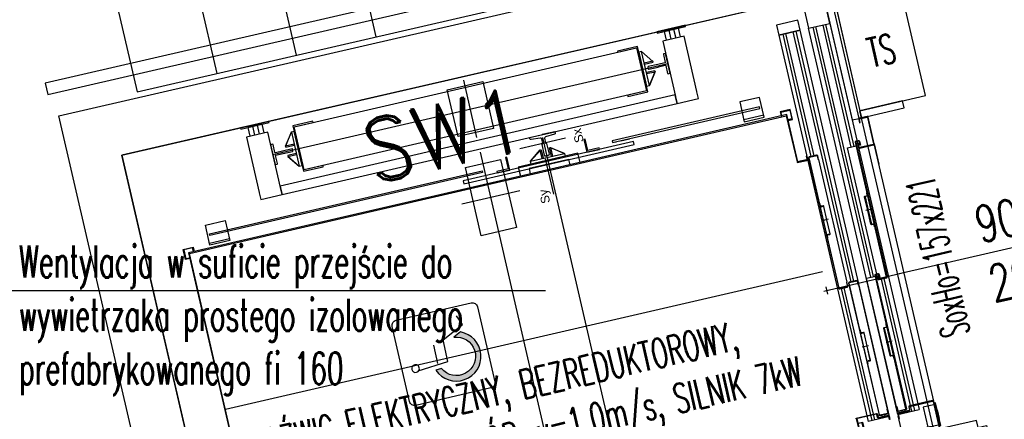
# Model space of a CAD drawing. Header units: millimetres. Extents: x 69081 to 158617, y -37521 to -9534.
# Tile 92 of 256: x 111371 to 111709, y -20404 to -20267. Entities that reach past the tile are written whole.
import ezdxf
from ezdxf.enums import TextEntityAlignment as Align

# ---------------------------------------------------------------- set-up
doc = ezdxf.new("R2010")
doc.units = ezdxf.units.MM
for name, color, linetype in [('A-SCH', 1, 'Continuous'), ('A-SCI', 7, 'Continuous'), ('B-widok', 9, 'Continuous'), ('BA_TXG', 3, 'Continuous'), ('BA_WIC', 1, 'Continuous'), ('JS_DŹWIG', 8, 'Continuous'), ('JS_OLKA KONSTR', 231, 'Continuous'), ('R-----OP', 1, 'Continuous')]:
    doc.layers.add(name, color=color, linetype=linetype)
doc.styles.add('BIKTBG', font='romand.shx', dxfattribs={"width": 0.9})
doc.styles.add('ROMANS', font='romans.shx', dxfattribs={"height": 1})
doc.styles.get("Standard").update_dxf_attribs({"font": 'arial.ttf'})

# ---------------------------------------------------------------- blocks, each defined once
blk = doc.blocks.new('LD_20081007085108_00000003')
for p, q in [((35, 40), (-35, 40)), ((-35, 40), (-35, 3)), ((35, 3), (35, 40)), ((40, 0), (-40, 0)), ((-40, 0), (-40, -5)), ((40, -5), (40, 0)), ((-40, -5), (40, -5)), ((15.5, -5), (-15.5, -5)), ((-15.5, -5), (-15.5, -5.25)), ((-15.5, -5.25), (15.5, -5.25)), ((15.5, -5.25), (15.5, -5))]:
    blk.add_line(p, q)
blk = doc.blocks.new('dzwig')
at = {"layer": 'JS_DŹWIG'}
h = blk.add_hatch(color=256, dxfattribs=at)
h.dxf.hatch_style = 1
edge = h.paths.add_edge_path()
edge.add_arc((31131.41491190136, -25105.22496340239), 8.483013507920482, 201.4432790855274, 67.19125009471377)
edge.add_line((31134.70340607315, -25097.40528794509), (31132.02374975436, -25098.64127885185))
edge.add_arc((31131.41491190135, -25105.22496340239), 6.611776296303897, 206.3619893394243, 84.71649884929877, ccw=False)
edge.add_line((31125.49071710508, -25108.16086220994), (31123.51909313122, -25108.32618318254))
for p, q in [((31035.21227706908, -25177.23528051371), (31035.21227706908, -25012.23528051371)), ((31035.21227706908, -25012.23528051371), (31285.21227706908, -25012.23528051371)), ((31076.96227706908, -25012.23528051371), (31076.96227706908, -25012.63528051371)), ((31086.96227706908, -25012.23528051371), (31076.96227706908, -25012.23528051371)), ((31076.96227706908, -25012.63528051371), (31086.96227706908, -25012.63528051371)), ((31081.16227706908, -25012.63528051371), (31079.46227706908, -25012.63528051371)), ((31079.46227706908, -25012.63528051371), (31079.46227706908, -25015.73528051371)), ((31082.76227706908, -25012.63528051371), (31081.16227706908, -25012.63528051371)), ((31081.16227706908, -25015.73528051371), (31081.16227706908, -25012.63528051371)), ((31084.46227706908, -25012.63528051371), (31082.76227706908, -25012.63528051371)), ((31082.76227706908, -25012.63528051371), (31082.76227706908, -25015.73528051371)), ((31084.46227706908, -25015.73528051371), (31084.46227706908, -25012.63528051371)), ((31086.96227706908, -25012.63528051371), (31086.96227706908, -25012.23528051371)), ((31155.21227706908, -25033.68528051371), (31155.21227706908, -25013.48528051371)), ((31223.46227706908, -25012.23528051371), (31223.46227706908, -25012.63528051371)), ((31233.46227706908, -25012.23528051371), (31223.46227706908, -25012.23528051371)), ((31223.46227706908, -25012.63528051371), (31233.46227706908, -25012.63528051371)), ((31227.66227706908, -25012.63528051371), (31225.96227706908, -25012.63528051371)), ((31225.96227706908, -25012.63528051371), (31225.96227706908, -25015.73528051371)), ((31229.26227706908, -25012.63528051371), (31227.66227706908, -25012.63528051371)), ((31227.66227706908, -25015.73528051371), (31227.66227706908, -25012.63528051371)), ((31230.96227706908, -25012.63528051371), (31229.26227706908, -25012.63528051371)), ((31229.26227706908, -25012.63528051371), (31229.26227706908, -25015.73528051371)), ((31230.96227706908, -25015.73528051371), (31230.96227706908, -25012.63528051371)), ((31233.46227706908, -25012.63528051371), (31233.46227706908, -25012.23528051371)), ((31285.21227706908, -25012.23528051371), (31285.21227706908, -25054.23528051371)), ((31085.71227706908, -25015.73528051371), (31078.21227706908, -25015.73528051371)), ((31078.21227706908, -25015.73528051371), (31078.21227706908, -25035.28528051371)), ((31085.71227706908, -25035.28528051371), (31085.71227706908, -25015.73528051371)), ((31094.61227706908, -25015.58528051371), (31094.61227706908, -25031.58528051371)), ((31101.61227706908, -25015.58528051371), (31094.61227706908, -25015.58528051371)), ((31095.01227706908, -25031.18528051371), (31095.01227706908, -25015.98528051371)), ((31095.01227706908, -25015.98528051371), (31101.61227706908, -25015.98528051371)), ((31101.61227706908, -25015.98528051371), (31101.61227706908, -25015.58528051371)), ((31215.81227706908, -25015.58528051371), (31208.81227706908, -25015.58528051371)), ((31208.81227706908, -25015.58528051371), (31208.81227706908, -25015.98528051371)), ((31208.81227706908, -25015.98528051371), (31215.41227706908, -25015.98528051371)), ((31215.41227706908, -25015.98528051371), (31215.41227706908, -25031.18528051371)), ((31215.81227706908, -25031.58528051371), (31215.81227706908, -25015.58528051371)), ((31232.21227706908, -25015.73528051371), (31224.71227706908, -25015.73528051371)), ((31224.71227706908, -25015.73528051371), (31224.71227706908, -25035.28528051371)), ((31232.21227706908, -25035.28528051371), (31232.21227706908, -25015.73528051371)), ((31093.60170018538, -25017.57858285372), (31090.60251061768, -25021.7774472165)), ((31090.62285395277, -25021.7919781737), (31093.62204352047, -25017.59311381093)), ((31093.62204352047, -25017.59311381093), (31093.60170018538, -25017.57858285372)), ((31094.61227706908, -25017.58528051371), (31093.61227706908, -25017.58528051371)), ((31093.61227706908, -25017.58528051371), (31093.61227706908, -25029.58528051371)), ((31094.61227706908, -25029.58528051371), (31094.61227706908, -25017.58528051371)), ((31216.81227706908, -25017.58528051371), (31215.81227706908, -25017.58528051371)), ((31215.81227706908, -25017.58528051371), (31215.81227706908, -25029.58528051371)), ((31216.82285395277, -25017.57858285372), (31216.80251061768, -25017.59311381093)), ((31216.80251061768, -25017.59311381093), (31219.80170018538, -25021.7919781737)), ((31216.81227706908, -25029.58528051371), (31216.81227706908, -25017.58528051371)), ((31219.82204352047, -25021.7774472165), (31216.82285395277, -25017.57858285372)), ((31085.71227706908, -25023.63528051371), (31224.71227706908, -25023.63528051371)), ((31090.60251061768, -25021.7774472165), (31090.62285395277, -25021.7919781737)), ((31090.61227706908, -25021.76028051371), (31090.61227706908, -25022.11028051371)), ((31093.61227706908, -25021.76028051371), (31090.61227706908, -25021.76028051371)), ((31090.61227706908, -25022.11028051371), (31093.61227706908, -25022.11028051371)), ((31093.61227706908, -25022.11028051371), (31093.61227706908, -25021.76028051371)), ((31219.81227706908, -25021.76028051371), (31216.81227706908, -25021.76028051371)), ((31216.81227706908, -25021.76028051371), (31216.81227706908, -25022.11028051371)), ((31216.81227706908, -25022.11028051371), (31219.81227706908, -25022.11028051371)), ((31219.80170018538, -25021.7919781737), (31219.82204352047, -25021.7774472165)), ((31219.81227706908, -25022.11028051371), (31219.81227706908, -25021.76028051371)), ((31263.91226620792, -25022.73528051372), (31263.91226620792, -25158.73528051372)), ((31271.41226620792, -25022.73528051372), (31263.91226620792, -25022.73528051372)), ((31271.41226620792, -25158.73528051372), (31271.41226620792, -25022.73528051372)), ((31274.41226620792, -25158.73528051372), (31274.41226620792, -25022.73528051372)), ((31274.41226620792, -25022.73528051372), (31281.91226620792, -25022.73528051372)), ((31281.91226620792, -25022.73528051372), (31281.91226620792, -25158.73528051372)), ((31090.62285395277, -25025.37858285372), (31090.60251061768, -25025.39311381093)), ((31090.60251061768, -25025.39311381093), (31093.60170018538, -25029.5919781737)), ((31090.61227706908, -25025.06028051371), (31090.61227706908, -25025.41028051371)), ((31093.61227706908, -25025.06028051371), (31090.61227706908, -25025.06028051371)), ((31090.61227706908, -25025.41028051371), (31093.61227706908, -25025.41028051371)), ((31093.62204352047, -25029.5774472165), (31090.62285395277, -25025.37858285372)), ((31093.61227706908, -25025.41028051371), (31093.61227706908, -25025.06028051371)), ((31219.80170018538, -25025.37858285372), (31216.80251061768, -25029.5774472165)), ((31219.81227706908, -25025.06028051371), (31216.81227706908, -25025.06028051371)), ((31216.81227706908, -25025.06028051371), (31216.81227706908, -25025.41028051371)), ((31216.81227706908, -25025.41028051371), (31219.81227706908, -25025.41028051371)), ((31216.82285395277, -25029.5919781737), (31219.82204352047, -25025.39311381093)), ((31219.82204352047, -25025.39311381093), (31219.80170018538, -25025.37858285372)), ((31219.81227706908, -25025.41028051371), (31219.81227706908, -25025.06028051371)), ((31093.60170018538, -25029.5919781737), (31093.62204352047, -25029.5774472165)), ((31093.61227706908, -25029.58528051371), (31094.61227706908, -25029.58528051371)), ((31215.81227706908, -25029.58528051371), (31216.81227706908, -25029.58528051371)), ((31216.80251061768, -25029.5774472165), (31216.82285395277, -25029.5919781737)), ((31094.61227706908, -25031.58528051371), (31101.61227706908, -25031.58528051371)), ((31101.61227706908, -25031.18528051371), (31095.01227706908, -25031.18528051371)), ((31101.61227706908, -25031.58528051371), (31101.61227706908, -25031.18528051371)), ((31215.41227706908, -25031.18528051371), (31208.81227706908, -25031.18528051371)), ((31208.81227706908, -25031.18528051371), (31208.81227706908, -25031.58528051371)), ((31208.81227706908, -25031.58528051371), (31215.81227706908, -25031.58528051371)), ((31078.21227706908, -25035.38528051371), (31078.21227706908, -25037.73528051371)), ((31078.21227706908, -25037.73528051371), (31085.71227706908, -25037.73528051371)), ((31224.71227706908, -25034.73528051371), (31085.71227706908, -25034.73528051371)), ((31085.71227706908, -25034.73528051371), (31085.71227706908, -25035.28528051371)), ((31085.71227706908, -25035.38528051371), (31085.71227706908, -25037.73528051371)), ((31085.71227706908, -25037.73528051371), (31085.71227706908, -25035.38528051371)), ((31085.71227706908, -25037.73528051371), (31224.71227706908, -25037.73528051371)), ((31181.71227706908, -25037.73528051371), (31177.21227706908, -25037.73528051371)), ((31224.71227706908, -25035.28528051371), (31224.71227706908, -25034.73528051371)), ((31224.71227706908, -25037.73528051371), (31224.71227706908, -25035.38528051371)), ((31224.71227706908, -25035.38528051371), (31224.71227706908, -25037.73528051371)), ((31224.71227706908, -25037.73528051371), (31232.21227706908, -25037.73528051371)), ((31232.21227706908, -25037.73528051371), (31232.21227706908, -25035.38528051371)), ((31155.21227706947, -25174.33494437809), (31155.21227706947, -25038.83494437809)), ((31168.71932665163, -25040.63455011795), (31173.71932665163, -25040.63455011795)), ((31173.71932665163, -25040.63455011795), (31179.71932665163, -25040.63455011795)), ((31177.21227706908, -25177.23528051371), (31177.21227706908, -25038.73528051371)), ((31179.71932665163, -25040.63455011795), (31184.71932665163, -25040.63455011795)), ((31057.71227706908, -25049.03528051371), (31057.71227706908, -25042.03528051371)), ((31057.71227706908, -25042.03528051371), (31064.71227706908, -25042.03528051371)), ((31064.71227706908, -25042.03528051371), (31064.71227706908, -25049.03528051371)), ((31149.01227706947, -25066.83494437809), (31149.01227706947, -25042.83494437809)), ((31149.01227706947, -25042.83494437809), (31161.41227706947, -25042.83494437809)), ((31161.41227706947, -25042.83494437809), (31161.41227706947, -25066.83494437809)), ((31163.71227706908, -25042.58528051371), (31163.21227706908, -25042.58528051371)), ((31163.21227706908, -25042.58528051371), (31163.21227706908, -25046.58528051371)), ((31163.71227706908, -25047.08528051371), (31163.71227706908, -25042.58528051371)), ((31171.20557940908, -25045.72470363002), (31175.40444377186, -25042.72551406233)), ((31175.41897472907, -25042.74585739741), (31171.2201103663, -25045.74504696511)), ((31175.38727706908, -25042.73528051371), (31175.73727706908, -25042.73528051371)), ((31175.38727706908, -25045.73528051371), (31175.38727706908, -25042.73528051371)), ((31175.40444377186, -25042.72551406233), (31175.41897472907, -25042.74585739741)), ((31175.73727706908, -25042.73528051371), (31175.73727706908, -25045.73528051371)), ((31178.68727706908, -25042.73528051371), (31179.03727706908, -25042.73528051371)), ((31178.68727706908, -25045.73528051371), (31178.68727706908, -25042.73528051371)), ((31179.00557940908, -25042.74585739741), (31179.02011036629, -25042.72551406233)), ((31183.20444377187, -25045.74504696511), (31179.00557940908, -25042.74585739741)), ((31179.02011036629, -25042.72551406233), (31183.21897472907, -25045.72470363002)), ((31179.03727706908, -25042.73528051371), (31179.03727706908, -25045.73528051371)), ((31191.21227706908, -25042.58528051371), (31190.71227706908, -25042.58528051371)), ((31190.71227706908, -25042.58528051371), (31190.71227706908, -25047.08528051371)), ((31191.21227706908, -25046.58528051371), (31191.21227706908, -25042.58528051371)), ((31245.71227706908, -25042.03528051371), (31245.71227706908, -25049.03528051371)), ((31252.71227706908, -25042.03528051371), (31245.71227706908, -25042.03528051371)), ((31252.71227706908, -25049.03528051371), (31252.71227706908, -25042.03528051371)), ((31058.46227706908, -25045.83528051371), (31058.46227706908, -25045.23528051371)), ((31058.46227706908, -25045.23528051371), (31154.36227706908, -25045.23528051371)), ((31154.36227706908, -25045.83528051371), (31058.46227706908, -25045.83528051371)), ((31147.21227706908, -25047.08528051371), (31147.21227706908, -25048.08528051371)), ((31207.21227706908, -25047.08528051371), (31147.21227706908, -25047.08528051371)), ((31154.36227706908, -25045.23528051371), (31154.36227706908, -25045.83528051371)), ((31163.21227706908, -25046.58528051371), (31159.21227706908, -25046.58528051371)), ((31159.21227706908, -25046.58528051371), (31159.21227706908, -25047.08528051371)), ((31159.21227706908, -25047.08528051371), (31163.71227706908, -25047.08528051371)), ((31187.71227706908, -25046.73528051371), (31166.71227706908, -25046.73528051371)), ((31166.71227706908, -25046.73528051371), (31166.71227706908, -25049.93528051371)), ((31171.2201103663, -25045.74504696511), (31171.20557940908, -25045.72470363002)), ((31171.21227706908, -25046.73528051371), (31171.21227706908, -25045.73528051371)), ((31171.21227706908, -25045.73528051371), (31183.21227706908, -25045.73528051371)), ((31183.21227706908, -25046.73528051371), (31171.21227706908, -25046.73528051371)), ((31176.38732502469, -25046.02745444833), (31176.38732502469, -25051.02745444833)), ((31179.03727706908, -25045.73528051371), (31178.68727706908, -25045.73528051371)), ((31183.21897472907, -25045.72470363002), (31183.20444377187, -25045.74504696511)), ((31183.21227706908, -25045.73528051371), (31183.21227706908, -25046.73528051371)), ((31187.71227706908, -25049.93528051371), (31187.71227706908, -25046.73528051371)), ((31190.71227706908, -25047.08528051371), (31195.21227706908, -25047.08528051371)), ((31195.21227706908, -25046.58528051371), (31191.21227706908, -25046.58528051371)), ((31195.21227706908, -25047.08528051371), (31195.21227706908, -25046.58528051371)), ((31251.96227706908, -25045.23528051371), (31200.06227706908, -25045.23528051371)), ((31200.06227706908, -25045.23528051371), (31200.06227706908, -25045.83528051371)), ((31200.06227706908, -25045.83528051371), (31201.36227706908, -25045.83528051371)), ((31200.06227706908, -25045.83528051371), (31251.96227706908, -25045.83528051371)), ((31203.06227706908, -25045.83528051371), (31206.06227706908, -25045.83528051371)), ((31207.21227706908, -25048.08528051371), (31207.21227706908, -25047.08528051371)), ((31251.96227706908, -25045.83528051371), (31251.96227706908, -25045.23528051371)), ((31155.21227706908, -25049.93528051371), (31049.91227706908, -25049.93528051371)), ((31049.91227706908, -25049.93528051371), (31049.91227706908, -25160.53528051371)), ((31050.21227706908, -25160.23528051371), (31050.21227706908, -25050.23528051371)), ((31050.21227706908, -25050.23528051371), (31155.21227706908, -25050.23528051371)), ((31057.71227706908, -25048.33528051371), (31064.71227706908, -25048.33528051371)), ((31064.71227706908, -25049.03528051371), (31057.71227706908, -25049.03528051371)), ((31147.21227706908, -25048.08528051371), (31207.21227706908, -25048.08528051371)), ((31260.51227706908, -25049.93528051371), (31155.21227706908, -25049.93528051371)), ((31155.21227706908, -25050.23528051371), (31260.21227706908, -25050.23528051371)), ((31184.21227706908, -25048.08528051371), (31170.21227706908, -25048.08528051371)), ((31170.21227706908, -25048.08528051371), (31170.21227706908, -25049.93528051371)), ((31176.38732502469, -25051.02745444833), (31176.38732502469, -25058.52745444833)), ((31184.21227706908, -25049.93528051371), (31184.21227706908, -25048.08528051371)), ((31252.71227706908, -25048.33528051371), (31245.71227706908, -25048.33528051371)), ((31245.71227706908, -25049.03528051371), (31252.71227706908, -25049.03528051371)), ((31260.21227706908, -25050.23528051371), (31260.21227706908, -25066.53528051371)), ((31260.51227706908, -25066.53528051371), (31260.51227706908, -25049.93528051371)), ((31285.21227706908, -25169.23528051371), (31285.21227706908, -25054.23528051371)), ((31285.21227706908, -25054.23528051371), (31300.21227706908, -25054.23528051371)), ((31300.21227706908, -25054.23528051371), (31285.21227706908, -25054.23528051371)), ((31285.21227706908, -25054.23528051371), (31285.21227706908, -25056.73528051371)), ((31300.21227706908, -25056.73528051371), (31300.21227706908, -25054.23528051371)), ((31165.41227706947, -25054.83494437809), (31145.01227706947, -25054.83494437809)), ((31285.21227706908, -25056.73528051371), (31300.21227706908, -25056.73528051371)), ((31161.41227706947, -25066.83494437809), (31149.01227706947, -25066.83494437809)), ((31260.21227706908, -25066.53528051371), (31260.51227706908, -25066.53528051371)), ((31267.61226620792, -25067.33575663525), (31267.61226620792, -25110.59506703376)), ((31287.41226620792, -25157.03528051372), (31287.41226620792, -25066.43528051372)), ((31287.41226620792, -25066.43528051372), (31287.41226620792, -25073.57662887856)), ((31266.24921195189, -25088.11668605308), (31264.02491722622, -25088.11668605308)), ((31281.78935616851, -25088.11668605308), (31279.46506144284, -25088.11668605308)), ((31260.21227706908, -25105.23528051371), (31050.21227706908, -25105.23528051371)), ((31259.22866237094, -25111.73528051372), (31286.41226620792, -25111.73528051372)), ((31260.21227706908, -25110.54194957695), (31260.21227706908, -25113.06083586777)), ((31271.31226620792, -25112.35075663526), (31271.31226620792, -25156.09539144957)), ((31269.94921195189, -25133.50101046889), (31267.62491722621, -25133.50101046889)), ((31278.13970716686, -25133.73528051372), (31276.11345338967, -25133.73528051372)), ((31149.01227706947, -25170.33494437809), (31149.01227706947, -25146.33494437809)), ((31149.01227706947, -25146.33494437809), (31161.41227706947, -25146.33494437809)), ((31161.41227706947, -25146.33494437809), (31161.41227706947, -25170.33494437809)), ((31176.38732502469, -25159.02216448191), (31176.38732502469, -25151.52216448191)), ((31165.41227706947, -25158.33494437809), (31145.01227706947, -25158.33494437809)), ((31176.38732502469, -25164.02216448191), (31176.38732502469, -25159.02216448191)), ((31260.21227706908, -25156.93528051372), (31260.21227706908, -25160.23528051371)), ((31260.51227706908, -25156.93528051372), (31260.21227706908, -25156.93528051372)), ((31260.51227706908, -25160.53528051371), (31260.51227706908, -25156.93528051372)), ((31271.41226620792, -25158.73528051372), (31263.91226620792, -25158.73528051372)), ((31274.41226620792, -25158.73528051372), (31281.91226620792, -25158.73528051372)), ((31049.91227706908, -25160.53528051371), (31155.21227706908, -25160.53528051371)), ((31155.21227706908, -25160.23528051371), (31050.21227706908, -25160.23528051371)), ((31064.71227706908, -25161.43528051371), (31057.71227706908, -25161.43528051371)), ((31057.71227706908, -25161.43528051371), (31057.71227706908, -25168.43528051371)), ((31057.71227706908, -25162.13528051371), (31064.71227706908, -25162.13528051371)), ((31064.71227706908, -25168.43528051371), (31064.71227706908, -25161.43528051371)), ((31147.21227706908, -25163.38528051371), (31147.21227706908, -25162.38528051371)), ((31147.21227706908, -25162.38528051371), (31207.21227706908, -25162.38528051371)), ((31260.21227706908, -25160.23528051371), (31155.21227706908, -25160.23528051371)), ((31155.21227706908, -25160.53528051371), (31260.51227706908, -25160.53528051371)), ((31166.71227706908, -25163.73528051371), (31166.71227706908, -25160.53528051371)), ((31170.21227706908, -25160.53528051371), (31170.21227706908, -25162.38528051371)), ((31170.21227706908, -25162.38528051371), (31184.21227706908, -25162.38528051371)), ((31184.21227706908, -25162.38528051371), (31184.21227706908, -25160.53528051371)), ((31187.71227706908, -25160.53528051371), (31187.71227706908, -25163.73528051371)), ((31207.21227706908, -25162.38528051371), (31207.21227706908, -25163.38528051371)), ((31220.06227706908, -25160.23528051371), (31219.96227706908, -25160.23528051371)), ((31219.96227706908, -25160.23528051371), (31219.96227706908, -25165.23528051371)), ((31220.06227706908, -25165.13528051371), (31220.06227706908, -25160.23528051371)), ((31237.71227706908, -25159.93528051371), (31226.71227706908, -25159.93528051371)), ((31226.71227706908, -25159.93528051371), (31226.71227706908, -25160.23528051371)), ((31226.71227706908, -25160.23528051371), (31237.71227706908, -25160.23528051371)), ((31227.96227706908, -25160.53528051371), (31227.96227706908, -25161.73528051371)), ((31227.96227706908, -25161.73528051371), (31236.46227706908, -25161.73528051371)), ((31233.31227706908, -25159.91028051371), (31231.11227706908, -25159.91028051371)), ((31231.11227706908, -25159.91028051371), (31231.11227706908, -25159.93528051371)), ((31231.11227706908, -25159.93528051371), (31233.31227706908, -25159.93528051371)), ((31233.31227706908, -25159.93528051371), (31233.31227706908, -25159.91028051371)), ((31236.46227706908, -25161.73528051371), (31236.46227706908, -25160.53528051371)), ((31237.71227706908, -25160.23528051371), (31237.71227706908, -25159.93528051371)), ((31244.46227706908, -25160.23528051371), (31244.36227706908, -25160.23528051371)), ((31244.36227706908, -25160.23528051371), (31244.36227706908, -25165.13528051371)), ((31244.46227706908, -25165.23528051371), (31244.46227706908, -25160.23528051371)), ((31245.71227706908, -25168.43528051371), (31245.71227706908, -25161.43528051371)), ((31245.71227706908, -25161.43528051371), (31252.71227706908, -25161.43528051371)), ((31252.71227706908, -25162.13528051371), (31245.71227706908, -25162.13528051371)), ((31252.71227706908, -25161.43528051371), (31252.71227706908, -25168.43528051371)), ((31058.46227706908, -25164.63528051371), (31058.46227706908, -25165.23528051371)), ((31154.36227706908, -25164.63528051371), (31058.46227706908, -25164.63528051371)), ((31058.46227706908, -25165.23528051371), (31154.36227706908, -25165.23528051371)), ((31207.21227706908, -25163.38528051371), (31147.21227706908, -25163.38528051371)), ((31154.36227706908, -25165.23528051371), (31154.36227706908, -25164.63528051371)), ((31159.21227706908, -25163.38528051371), (31159.21227706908, -25163.88528051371)), ((31163.71227706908, -25163.38528051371), (31159.21227706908, -25163.38528051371)), ((31159.21227706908, -25163.88528051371), (31163.21227706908, -25163.88528051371)), ((31163.21227706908, -25163.88528051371), (31163.21227706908, -25167.88528051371)), ((31163.71227706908, -25167.88528051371), (31163.71227706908, -25163.38528051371)), ((31187.71227706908, -25163.73528051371), (31166.71227706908, -25163.73528051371)), ((31171.2201103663, -25164.72551406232), (31171.20557940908, -25164.7458573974)), ((31171.20557940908, -25164.7458573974), (31175.40444377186, -25167.7450469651)), ((31183.21227706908, -25163.73528051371), (31171.21227706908, -25163.73528051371)), ((31171.21227706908, -25163.73528051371), (31171.21227706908, -25164.73528051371)), ((31171.21227706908, -25164.73528051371), (31183.21227706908, -25164.73528051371)), ((31175.41897472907, -25167.72470363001), (31171.2201103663, -25164.72551406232)), ((31175.38727706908, -25164.73528051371), (31175.38727706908, -25167.73528051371)), ((31175.73727706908, -25167.73528051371), (31175.73727706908, -25164.73528051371)), ((31179.03727706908, -25164.73528051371), (31178.68727706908, -25164.73528051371)), ((31178.68727706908, -25164.73528051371), (31178.68727706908, -25167.73528051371)), ((31183.20444377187, -25164.72551406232), (31179.00557940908, -25167.72470363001)), ((31179.02011036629, -25167.7450469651), (31183.21897472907, -25164.7458573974)), ((31179.03727706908, -25167.73528051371), (31179.03727706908, -25164.73528051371)), ((31183.21897472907, -25164.7458573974), (31183.20444377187, -25164.72551406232)), ((31183.21227706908, -25164.73528051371), (31183.21227706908, -25163.73528051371)), ((31195.21227706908, -25163.38528051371), (31190.71227706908, -25163.38528051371)), ((31190.71227706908, -25163.38528051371), (31190.71227706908, -25167.88528051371)), ((31191.21227706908, -25163.88528051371), (31195.21227706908, -25163.88528051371)), ((31191.21227706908, -25167.88528051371), (31191.21227706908, -25163.88528051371)), ((31195.21227706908, -25163.88528051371), (31195.21227706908, -25163.38528051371)), ((31200.06227706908, -25165.23528051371), (31200.06227706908, -25164.63528051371)), ((31200.06227706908, -25164.63528051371), (31251.96227706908, -25164.63528051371)), ((31251.96227706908, -25165.23528051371), (31200.06227706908, -25165.23528051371)), ((31219.96227706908, -25165.23528051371), (31244.46227706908, -25165.23528051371)), ((31244.36227706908, -25165.13528051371), (31220.06227706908, -25165.13528051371)), ((31251.96227706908, -25164.63528051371), (31251.96227706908, -25165.23528051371)), ((31057.71227706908, -25168.43528051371), (31064.71227706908, -25168.43528051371)), ((31163.21227706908, -25167.88528051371), (31163.71227706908, -25167.88528051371)), ((31175.38727706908, -25167.73528051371), (31175.73727706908, -25167.73528051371)), ((31175.40444377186, -25167.7450469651), (31175.41897472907, -25167.72470363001)), ((31178.68727706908, -25167.73528051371), (31179.03727706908, -25167.73528051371)), ((31179.00557940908, -25167.72470363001), (31179.02011036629, -25167.7450469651)), ((31190.71227706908, -25167.88528051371), (31191.21227706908, -25167.88528051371)), ((31252.71227706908, -25168.43528051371), (31245.71227706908, -25168.43528051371)), ((31300.21227706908, -25166.73528051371), (31285.21227706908, -25166.73528051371)), ((31285.21227706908, -25166.73528051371), (31285.21227706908, -25169.23528051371)), ((31300.21227706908, -25169.23528051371), (31285.21227706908, -25169.23528051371)), ((31285.21227706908, -25169.23528051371), (31285.21227706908, -25177.23528051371)), ((31285.21227706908, -25169.23528051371), (31300.21227706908, -25169.23528051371)), ((31300.21227706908, -25169.23528051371), (31300.21227706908, -25166.73528051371)), ((31161.41227706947, -25170.33494437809), (31149.01227706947, -25170.33494437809)), ((31168.71932665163, -25169.54636544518), (31173.71932665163, -25169.54636544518)), ((31173.71932665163, -25169.54636544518), (31179.71932665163, -25169.54636544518)), ((31181.71227706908, -25172.73528051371), (31177.21227706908, -25172.73528051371)), ((31179.71932665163, -25169.54636544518), (31184.71932665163, -25169.54636544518)), ((31185.21227706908, -25172.83528051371), (31169.21227706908, -25172.83528051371)), ((31169.21227706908, -25172.83528051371), (31169.21227706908, -25173.23528051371)), ((31169.21227706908, -25173.23528051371), (31185.21227706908, -25173.23528051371)), ((31185.21227706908, -25173.23528051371), (31169.21227706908, -25173.23528051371)), ((31169.21227706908, -25173.23528051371), (31169.21227706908, -25177.23528051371)), ((31185.21227706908, -25173.23528051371), (31185.21227706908, -25172.83528051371)), ((31185.21227706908, -25177.23528051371), (31185.21227706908, -25173.23528051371)), ((31285.21227706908, -25177.23528051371), (31035.21227706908, -25177.23528051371)), ((31169.21227706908, -25177.23528051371), (31185.21227706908, -25177.23528051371))]:
    blk.add_line(p, q, dxfattribs=at)
for points in [[(31095.01227706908, -25031.18528051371), (31095.01227706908, -25015.98528051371), (31215.41227706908, -25015.98528051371), (31215.41227706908, -25031.18528051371)], [(31161.46227706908, -25015.38528051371), (31161.46227706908, -25031.88528051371), (31148.96227706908, -25031.88528051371), (31148.96227706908, -25015.38528051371)], [(31281.91226620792, -25022.73528051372), (31281.91226620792, -25016.53668051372), (31274.41226620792, -25016.53668051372), (31274.41226620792, -25022.73528051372)], [(31284.31226620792, -25016.53529832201), (31281.91226620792, -25016.53529832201), (31281.91226620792, -25056.73528051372), (31284.31226620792, -25056.73528051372)], [(31271.41226620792, -25022.73528051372), (31271.41226620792, -25019.23528051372), (31263.91226620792, -25019.23528051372), (31263.91226620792, -25022.73528051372)], [(31051.91227706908, -25049.93528051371), (31051.71227706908, -25049.93528051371), (31051.71227706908, -25048.63528051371), (31048.61227706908, -25048.63528051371), (31048.61227706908, -25051.73528051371), (31049.91227706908, -25051.73528051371), (31049.91227706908, -25051.93528051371), (31048.41227706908, -25051.93528051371), (31048.41227706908, -25048.43528051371), (31051.91227706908, -25048.43528051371)], [(31258.51162801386, -25049.93528051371), (31258.71162801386, -25049.93528051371), (31258.71162801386, -25048.63528051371), (31261.81162801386, -25048.63528051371), (31261.81162801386, -25051.73528051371), (31260.51162801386, -25051.73528051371), (31260.51162801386, -25051.93528051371), (31262.01162801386, -25051.93528051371), (31262.01162801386, -25048.43528051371), (31258.51162801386, -25048.43528051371)], [(31051.91227706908, -25160.53528051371), (31051.71227706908, -25160.53528051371), (31051.71227706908, -25161.83528051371), (31048.61227706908, -25161.83528051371), (31048.61227706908, -25158.73528051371), (31049.91227706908, -25158.73528051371), (31049.91227706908, -25158.53528051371), (31048.41227706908, -25158.53528051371), (31048.41227706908, -25162.03528051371), (31051.91227706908, -25162.03528051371)], [(31258.51162801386, -25160.53528051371), (31258.71162801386, -25160.53528051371), (31258.71162801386, -25161.83528051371), (31261.81162801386, -25161.83528051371), (31261.81162801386, -25158.73528051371), (31260.51162801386, -25158.73528051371), (31260.51162801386, -25158.53528051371), (31262.01162801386, -25158.53528051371), (31262.01162801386, -25162.03528051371), (31258.51162801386, -25162.03528051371)], [(31169.21227706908, -25173.13528051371), (31185.21227706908, -25173.13528051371), (31185.21227706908, -25172.73528051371), (31169.21227706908, -25172.73528051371)]]:
    blk.add_lwpolyline(points, close=True, dxfattribs=at)
for points in [[(31085.71227706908, -25020.13528051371), (31085.71227706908, -25027.13528051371), (31086.41227706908, -25027.13528051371, 0.414213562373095), (31086.56227706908, -25026.98528051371), (31086.56227706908, -25024.18528051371, -0.414213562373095), (31086.71227706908, -25024.03528051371), (31089.16227706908, -25024.03528051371), (31089.21227706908, -25024.08528051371), (31092.56227706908, -25024.08528051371, 0.414213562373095), (31092.71227706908, -25023.93528051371), (31092.71227706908, -25023.33528051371, 0.414213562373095), (31092.56227706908, -25023.18528051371), (31089.21227706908, -25023.18528051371), (31089.16227706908, -25023.23528051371), (31086.72958919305, -25023.23528051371, -0.414213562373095), (31086.57958919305, -25023.08528051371), (31086.57958919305, -25020.33528051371, 0.414213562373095), (31086.42958919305, -25020.18528051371), (31085.71227706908, -25020.18528051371)], [(31224.71227706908, -25027.13528051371), (31224.71227706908, -25020.13528051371), (31224.01227706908, -25020.13528051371, 0.414213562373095), (31223.86227706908, -25020.28528051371), (31223.86227706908, -25023.08528051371, -0.414213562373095), (31223.71227706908, -25023.23528051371), (31221.26227706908, -25023.23528051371), (31221.21227706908, -25023.18528051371), (31217.86227706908, -25023.18528051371, 0.414213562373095), (31217.71227706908, -25023.33528051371), (31217.71227706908, -25023.93528051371, 0.414213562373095), (31217.86227706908, -25024.08528051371), (31221.21227706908, -25024.08528051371), (31221.26227706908, -25024.03528051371), (31223.6949649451, -25024.03528051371, -0.414213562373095), (31223.8449649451, -25024.18528051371), (31223.8449649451, -25026.93528051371, 0.414213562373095), (31223.9949649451, -25027.08528051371), (31224.71227706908, -25027.08528051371)]]:
    blk.add_lwpolyline(points, format="xyb", dxfattribs=at)
for points in [[(31265.31201709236, -25022.73528051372), (31265.31201709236, -25065.73575663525)], [(31266.31201709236, -25022.73528051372), (31266.31201709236, -25065.73575663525)], [(31269.01201709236, -25110.73508105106), (31269.01201709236, -25022.73528051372)], [(31270.01201709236, -25110.73508105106), (31270.01201709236, -25022.73528051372)], [(31275.96351532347, -25110.73508105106), (31275.96351532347, -25022.73528051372)], [(31276.96351532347, -25110.73508105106), (31276.96351532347, -25022.73528051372)], [(31279.36351532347, -25022.73528051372), (31279.36351532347, -25065.74922863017)], [(31280.36351532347, -25022.73528051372), (31280.36351532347, -25065.74922863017)], [(31278.21226620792, -25110.65275663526), (31278.21226620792, -25065.74922863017), (31281.26226620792, -25065.74922863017)], [(31117.55502391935, -25107.14973280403), (31128.16101019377, -25106.25320739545), (31128.3322681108, -25098.71275110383), (31135.95324858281, -25095.11389681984), (31134.58318469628, -25091.68641650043)], [(31124.73585038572, -25106.25320739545), (31124.72961808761, -25099.77587887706)], [(31274.51226620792, -25156.00275663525), (31274.51226620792, -25110.73508105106), (31277.71226620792, -25110.73508105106)], [(31265.31201709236, -25158.73528051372), (31265.31201709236, -25112.23528051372)], [(31266.31201709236, -25158.73528051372), (31266.31201709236, -25112.23528051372)], [(31279.36351532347, -25158.73528051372), (31279.36351532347, -25112.23528051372)], [(31280.36351532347, -25158.73528051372), (31280.36351532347, -25112.23528051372)], [(31269.01201709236, -25158.73528051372), (31269.01201709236, -25157.73560492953)], [(31270.01201709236, -25158.73528051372), (31270.01201709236, -25157.73560492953)], [(31284.06226620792, -25166.23528051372), (31284.06226620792, -25165.33528051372), (31274.36226620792, -25165.33528051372), (31274.36226620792, -25159.23528051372)], [(31275.96351532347, -25157.73528051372), (31275.96351532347, -25158.73528051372)], [(31276.96351532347, -25157.73528051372), (31276.96351532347, -25158.73528051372)], [(31169.21227706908, -25173.13528051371), (31169.21227706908, -25177.23528051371), (31185.21227706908, -25177.23528051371), (31185.21227706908, -25173.13528051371)]]:
    blk.add_lwpolyline(points, dxfattribs=at)
for points in [[(31176.41227706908, -25044.83528051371), (31176.41227706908, -25041.03528051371), (31176.71227706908, -25040.73528051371), (31176.71227706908, -25039.13528051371, 0.4142135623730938), (31176.31227706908, -25038.73528051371), (31173.09008906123, -25038.55627006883, -0.3980502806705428), (31172.71227706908, -25038.15688592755), (31172.71227706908, -25037.73528051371), (31181.71227706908, -25037.73528051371), (31181.71227706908, -25038.15688592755, -0.3980502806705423), (31181.33446507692, -25038.55627006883), (31178.11227706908, -25038.73528051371, 0.4142135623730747), (31177.71227706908, -25039.13528051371), (31177.71227706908, -25040.73528051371), (31178.01227706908, -25041.03528051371), (31178.01227706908, -25044.83528051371, -0.414213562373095), (31177.61227706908, -25045.23528051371), (31176.81227706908, -25045.23528051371, -0.414213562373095)], [(31287.01226620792, -25066.53528051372), (31282.31226620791, -25066.53528051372, -0.414213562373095), (31282.11226620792, -25066.33528051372), (31282.11226620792, -25064.93528051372), (31281.91226620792, -25064.93528051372), (31281.91226620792, -25066.43528051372, 0.4142135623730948), (31282.21226620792, -25066.73528051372), (31287.11226620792, -25066.73528051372, 0.414213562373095), (31287.41226620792, -25066.43528051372), (31287.41226620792, -25057.03528051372, 0.414213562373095), (31287.11226620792, -25056.73528051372), (31284.41226620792, -25056.73528051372, 0.414213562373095), (31284.11226620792, -25057.03528051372), (31284.11226620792, -25058.23528051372), (31284.31226620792, -25058.23528051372), (31284.31226620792, -25057.13528051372, -0.4142135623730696), (31284.51226620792, -25056.93528051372), (31287.01226620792, -25056.93528051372, -0.414213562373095), (31287.21226620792, -25057.13528051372), (31287.21226620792, -25066.33528051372, -0.414213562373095)], [(31278.36226620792, -25110.65275663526), (31278.36226620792, -25111.93528051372, 0.4142135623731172), (31278.51226620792, -25112.08528051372), (31281.11226620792, -25112.08528051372, 0.4142135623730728), (31281.26226620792, -25111.93528051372), (31281.26226620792, -25064.39809159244, -0.414213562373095), (31281.61226620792, -25064.04809159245), (31282.31671466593, -25064.04809159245, -0.414213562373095), (31282.66671466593, -25064.39809159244), (31282.66671466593, -25065.79809159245), (31282.51671466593, -25065.79809159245), (31282.51671466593, -25064.39809159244, 0.414213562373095), (31282.31671466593, -25064.19809159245), (31281.61226620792, -25064.19809159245, 0.414213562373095), (31281.41226620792, -25064.39809159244), (31281.41226620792, -25111.93528051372, -0.414213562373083), (31281.11226620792, -25112.23528051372), (31278.51226620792, -25112.23528051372, -0.4142135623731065), (31278.21226620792, -25111.93528051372), (31278.21226620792, -25110.65275663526)], [(31260.21227706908, -25066.73528051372), (31263.61226620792, -25066.73528051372, 0.414213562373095), (31263.91226620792, -25066.43528051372), (31263.91226620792, -25065.23528051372), (31263.71226620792, -25065.23528051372), (31263.71226620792, -25066.33528051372, -0.414213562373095), (31263.51226620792, -25066.53528051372), (31260.21227706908, -25066.53528051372)], [(31267.61226620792, -25067.33575663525), (31267.61226620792, -25066.03575663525, 0.414213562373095), (31267.31226620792, -25065.73575663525), (31264.71226620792, -25065.73575663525, 0.4142135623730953), (31264.41226620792, -25066.03575663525), (31264.41226620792, -25111.93528051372, 0.414213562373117), (31264.71226620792, -25112.23528051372), (31267.31226620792, -25112.23528051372, 0.414213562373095), (31267.61226620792, -25111.93528051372), (31267.61226620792, -25110.59506703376), (31267.46226620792, -25110.59506703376), (31267.46226620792, -25111.93528051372, -0.4142135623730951), (31267.31226620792, -25112.08528051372), (31264.71226620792, -25112.08528051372, -0.4142135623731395), (31264.56226620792, -25111.93528051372), (31264.56226620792, -25066.03575663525, -0.4142135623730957), (31264.71226620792, -25065.88575663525), (31267.31226620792, -25065.88575663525, -0.4142135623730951), (31267.46226620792, -25066.03575663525), (31267.46226620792, -25067.33575663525)], [(31264.71398811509, -25094.22721916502), (31264.71398811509, -25093.47130674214, -0.414213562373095), (31264.91398811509, -25093.27130674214), (31265.54008033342, -25093.27130674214, 0.414213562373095), (31265.74008033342, -25093.07130674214), (31265.74008033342, -25088.14760334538), (31265.74008033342, -25083.4238999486, 0.414213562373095), (31265.54008033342, -25083.2238999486), (31264.91398811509, -25083.2238999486, -0.414213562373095), (31264.71398811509, -25083.0238999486), (31264.71398811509, -25082.26798752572), (31264.56398811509, -25082.26798752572), (31264.56398811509, -25083.0238999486, 0.414213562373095), (31264.91398811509, -25083.3738999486), (31265.54008033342, -25083.3738999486, -0.4142135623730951), (31265.59008033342, -25083.4238999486), (31265.59008033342, -25088.14760334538), (31265.59008033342, -25093.07130674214, -0.4142135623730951), (31265.54008033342, -25093.12130674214), (31264.91398811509, -25093.12130674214, 0.414213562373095), (31264.56398811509, -25093.47130674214), (31264.56398811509, -25094.22721916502)], [(31281.11226620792, -25094.22721916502), (31281.11226620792, -25093.47130674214, 0.414213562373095), (31280.91226620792, -25093.27130674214), (31280.28617398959, -25093.27130674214, -0.414213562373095), (31280.08617398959, -25093.07130674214), (31280.08617398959, -25088.14760334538), (31280.08617398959, -25083.4238999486, -0.414213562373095), (31280.28617398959, -25083.2238999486), (31280.91226620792, -25083.2238999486, 0.414213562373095), (31281.11226620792, -25083.0238999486), (31281.11226620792, -25082.26798752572), (31281.26226620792, -25082.26798752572), (31281.26226620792, -25083.0238999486, -0.414213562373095), (31280.91226620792, -25083.3738999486), (31280.28617398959, -25083.3738999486, 0.4142135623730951), (31280.23617398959, -25083.4238999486), (31280.23617398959, -25088.14760334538), (31280.23617398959, -25093.07130674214, 0.4142135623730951), (31280.28617398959, -25093.12130674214), (31280.91226620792, -25093.12130674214, -0.414213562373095), (31281.26226620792, -25093.47130674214), (31281.26226620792, -25094.22721916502)], [(31112.3131124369, -25116.72693991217), (31112.3131124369, -25090.26589929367, -0.414213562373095), (31114.0778180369, -25088.50119369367), (31140.52843561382, -25088.48920296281, -0.414213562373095), (31142.29314121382, -25090.25390856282), (31142.29314121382, -25116.71494918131, -0.414213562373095), (31140.52843561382, -25118.47965478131), (31114.0778180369, -25118.49164551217, -0.414213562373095)], [(31123.51909313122, -25108.32618318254, 1.507231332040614), (31134.70340607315, -25097.40528794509), (31132.02374975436, -25098.64127885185, -1.703683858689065), (31125.49071710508, -25108.16086220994)], [(31116.8579829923, -25107.49237314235, 1), (31116.8579829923, -25104.84266768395, 1)], [(31271.31226620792, -25112.33508105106), (31271.31226620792, -25111.03508105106, 0.414213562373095), (31271.01226620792, -25110.73508105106), (31268.41226620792, -25110.73508105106, 0.4142135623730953), (31268.11226620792, -25111.03508105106), (31268.11226620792, -25157.43560492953, 0.414213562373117), (31268.41226620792, -25157.73560492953), (31271.01226620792, -25157.73560492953, 0.414213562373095), (31271.31226620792, -25157.43560492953), (31271.31226620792, -25156.09539144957), (31271.16226620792, -25156.09539144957), (31271.16226620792, -25157.43560492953, -0.4142135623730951), (31271.01226620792, -25157.58560492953), (31268.41226620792, -25157.58560492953, -0.4142135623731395), (31268.26226620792, -25157.43560492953), (31268.26226620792, -25111.03508105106, -0.4142135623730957), (31268.41226620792, -25110.88508105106), (31271.01226620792, -25110.88508105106, -0.4142135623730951), (31271.16226620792, -25111.03508105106), (31271.16226620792, -25112.33508105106)], [(31278.81671466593, -25111.83528051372), (31278.81671466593, -25110.43528051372, 0.414213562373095), (31278.61671466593, -25110.23528051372), (31277.91226620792, -25110.23528051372, 0.414213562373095), (31277.71226620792, -25110.43528051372), (31277.71226620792, -25157.43528051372, -0.4142135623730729), (31277.41226620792, -25157.73528051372), (31274.81226620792, -25157.73528051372, -0.414213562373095), (31274.51226620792, -25157.43528051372), (31274.51226620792, -25156.00275663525), (31274.66226620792, -25156.00275663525), (31274.66226620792, -25157.43528051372, 0.4142135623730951), (31274.81226620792, -25157.58528051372), (31277.41226620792, -25157.58528051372, 0.4142135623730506), (31277.56226620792, -25157.43528051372), (31277.56226620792, -25110.43528051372, -0.414213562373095), (31277.91226620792, -25110.08528051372), (31278.61671466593, -25110.08528051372, -0.414213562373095), (31278.96671466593, -25110.43528051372), (31278.96671466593, -25111.83528051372)], [(31268.41226620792, -25139.61154358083), (31268.41226620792, -25138.85563115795, -0.414213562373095), (31268.61226620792, -25138.65563115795), (31269.23835842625, -25138.65563115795, 0.414213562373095), (31269.43835842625, -25138.45563115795), (31269.43835842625, -25133.53192776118), (31269.43835842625, -25128.80822436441, 0.414213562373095), (31269.23835842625, -25128.60822436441), (31268.61226620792, -25128.60822436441, -0.414213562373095), (31268.41226620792, -25128.40822436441), (31268.41226620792, -25127.65231194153), (31268.26226620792, -25127.65231194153), (31268.26226620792, -25128.40822436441, 0.414213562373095), (31268.61226620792, -25128.75822436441), (31269.23835842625, -25128.75822436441, -0.4142135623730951), (31269.28835842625, -25128.80822436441), (31269.28835842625, -25133.53192776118), (31269.28835842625, -25138.45563115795, -0.4142135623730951), (31269.23835842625, -25138.50563115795), (31268.61226620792, -25138.50563115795, 0.414213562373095), (31268.26226620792, -25138.85563115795), (31268.26226620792, -25139.61154358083)], [(31277.41226620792, -25139.61154358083), (31277.41226620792, -25138.85563115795, 0.414213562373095), (31277.21226620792, -25138.65563115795), (31276.58617398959, -25138.65563115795, -0.414213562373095), (31276.38617398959, -25138.45563115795), (31276.38617398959, -25133.53192776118), (31276.38617398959, -25128.80822436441, -0.414213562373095), (31276.58617398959, -25128.60822436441), (31277.21226620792, -25128.60822436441, 0.414213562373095), (31277.41226620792, -25128.40822436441), (31277.41226620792, -25127.65231194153), (31277.56226620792, -25127.65231194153), (31277.56226620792, -25128.40822436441, -0.414213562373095), (31277.21226620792, -25128.75822436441), (31276.58617398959, -25128.75822436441, 0.4142135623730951), (31276.53617398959, -25128.80822436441), (31276.53617398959, -25133.53192776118), (31276.53617398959, -25138.45563115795, 0.4142135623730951), (31276.58617398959, -25138.50563115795), (31277.21226620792, -25138.50563115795, -0.414213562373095), (31277.56226620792, -25138.85563115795), (31277.56226620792, -25139.61154358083)], [(31260.21227706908, -25156.73528051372), (31267.31226620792, -25156.73528051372, -0.4142135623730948), (31267.61226620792, -25157.03528051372), (31267.61226620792, -25158.03528051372, 0.414213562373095), (31267.81226620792, -25158.23528051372), (31271.11226620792, -25158.23528051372, -0.414213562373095), (31271.41226620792, -25158.53528051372), (31271.41226620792, -25159.73528051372), (31271.21226620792, -25159.73528051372), (31271.21226620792, -25158.63528051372, 0.414213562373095), (31271.01226620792, -25158.43528051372), (31267.71226620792, -25158.43528051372, -0.414213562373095), (31267.41226620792, -25158.13528051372), (31267.41226620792, -25157.13528051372, 0.4142135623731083), (31267.21226620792, -25156.93528051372), (31260.21227706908, -25156.93528051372)], [(31278.41226620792, -25158.23528051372), (31274.71226620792, -25158.23528051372, 0.414213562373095), (31274.41226620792, -25158.53528051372), (31274.41226620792, -25160.23528051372), (31274.61226620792, -25160.23528051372), (31274.61226620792, -25158.63528051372, -0.414213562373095), (31274.81226620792, -25158.43528051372), (31278.51226620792, -25158.43528051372, 0.414213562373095), (31278.81226620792, -25158.13528051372), (31278.81226620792, -25157.13528051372, -0.4142135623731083), (31279.01226620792, -25156.93528051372), (31287.01226620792, -25156.93528051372, -0.4142135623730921), (31287.21226620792, -25157.13528051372), (31287.21226620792, -25166.33528051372, -0.4142135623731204), (31287.01226620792, -25166.53528051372), (31284.51226620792, -25166.53528051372, -0.414213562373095), (31284.31226620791, -25166.33528051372), (31284.31226620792, -25165.33528051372), (31284.11226620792, -25165.33528051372), (31284.11226620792, -25166.43528051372, 0.414213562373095), (31284.41226620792, -25166.73528051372), (31287.11226620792, -25166.73528051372, 0.414213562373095), (31287.41226620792, -25166.43528051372), (31287.41226620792, -25157.03528051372, 0.414213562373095), (31287.11226620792, -25156.73528051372), (31278.91226620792, -25156.73528051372, 0.4142135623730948), (31278.61226620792, -25157.03528051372), (31278.61226620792, -25158.03528051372, -0.414213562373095)], [(31176.41227706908, -25165.63528051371), (31176.41227706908, -25169.43528051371), (31176.71227706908, -25169.73528051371), (31176.71227706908, -25171.33528051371, -0.4142135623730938), (31176.31227706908, -25171.73528051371), (31173.09008906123, -25171.91429095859, 0.3980502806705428), (31172.71227706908, -25172.31367509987), (31172.71227706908, -25172.73528051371), (31181.71227706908, -25172.73528051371), (31181.71227706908, -25172.31367509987, 0.3980502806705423), (31181.33446507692, -25171.91429095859), (31178.11227706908, -25171.73528051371, -0.4142135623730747), (31177.71227706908, -25171.33528051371), (31177.71227706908, -25169.73528051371), (31178.01227706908, -25169.43528051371), (31178.01227706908, -25165.63528051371, 0.414213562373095), (31177.61227706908, -25165.23528051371), (31176.81227706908, -25165.23528051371, 0.414213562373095)]]:
    blk.add_lwpolyline(points, format="xyb", close=True, dxfattribs=at)
at = {"layer": 'JS_DŹWIG', "xscale": 0.1, "yscale": 0.1, "zscale": 0.1, "rotation": 90.00000000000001}
blk.add_blockref('LD_20081007085108_00000003', (31287.41226620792, -25161.73528051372), dxfattribs=at)
at = {"layer": 'JS_DŹWIG'}
for s, p in [('Sx', (31190.59832270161, -25043.28792368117)), ('Sy', (31174.68142240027, -25061.0334196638)), ('Sy', (31174.68142240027, -25154.06463037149)), ('Sx', (31190.59832270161, -25171.93528383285))]:
    blk.add_text(s, height=3, rotation=90, dxfattribs=at).set_placement(p)
blk = doc.blocks.new('A$C04435ce7')
at = {"layer": 'BA_TXG', "style": 'BIKTBG', "width": 0.9}
blk.add_text('SW1', height=22, rotation=13.00000090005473, dxfattribs=at).set_placement((835.3730909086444, 997.5462623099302), align=Align.CENTER)

msp = doc.modelspace()

# ---------------------------------------------------------------- linework, layer by layer
at = {"layer": 'A-SCH', "color": 1}
for p, q in [((111461.0823833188, -20132.69227904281), (111493.4753351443, -20273.00156837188)), ((111433.8000215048, -20138.99090856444), (111466.1929733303, -20279.30019789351)), ((111406.5176596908, -20145.28953808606), (111438.9106115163, -20285.59882741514)), ((111379.2352978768, -20151.58816760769), (111411.6282497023, -20291.89745693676))]:
    msp.add_line(p, q, dxfattribs=at)
at = {"layer": 'A-SCH'}
msp.add_lwpolyline([(111660.7662158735, -20224.11638426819), (111380.1476372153, -20288.90228791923), (111381.0474414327, -20292.79976817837), (111661.6660200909, -20228.01386452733)], close=True, dxfattribs=at)
msp.add_lwpolyline([(111411.6282497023, -20291.89745693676), (111657.1695060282, -20235.20979124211)], dxfattribs=at)
at = {"layer": 'A-SCI', "color": 4}
msp.add_lwpolyline([(111649.9760863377, -20257.39660518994), (111406.3835701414, -20313.63436877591), (111443.5004941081, -20474.40542946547), (111687.0930103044, -20418.1676658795), (111685.2934018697, -20410.37270536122), (111702.8320630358, -20406.32358638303), (111708.6807904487, -20431.65720806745), (111430.0109519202, -20495.9932096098), (111384.795789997, -20300.14482658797), (111663.4656285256, -20235.80882504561), (111667.5147475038, -20253.34748621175), (111649.9760863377, -20257.39660518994), (111649.9760863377, -20257.39660518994)], dxfattribs=at)
at = {"layer": 'BA_WIC'}
msp.add_lwpolyline([(111336.5309494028, -20353.36611145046), (111367.841099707, -20360.06701757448), (111551.5986772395, -20360.06701757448)], dxfattribs=at)
at = {"layer": 'JS_DŹWIG', "color": 1}
msp.add_line((111672.3587162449, -20354.34642663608), (111729.1308642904, -20341.23954351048), dxfattribs=at)
at = {"layer": 'JS_DŹWIG'}
msp.add_lwpolyline([(111659.4240306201, -20298.32014791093), (111681.8345421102, -20293.14627366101), (111673.1739265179, -20255.63302616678), (111650.7634150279, -20260.80690041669), (111659.4240306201, -20298.32014791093)], dxfattribs=at)

# ---------------------------------------------------------------- block references
at = {"layer": 'B-widok', "color": 4, "rotation": 13.00000000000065}
msp.add_blockref('dzwig', (75540.07307526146, -2923.864781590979), dxfattribs=at)
at = {"layer": 'JS_OLKA KONSTR'}
msp.add_blockref('A$C04435ce7', (110684.0499238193, -21314.96353295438), dxfattribs=at)

# ---------------------------------------------------------------- texts
at = {"layer": 'R-----OP', "style": 'ROMANS'}
for s, insert, char_height, width, attachment_point, rotation in [('\\pxql;{\\W0.6;TS}', (111663.3453677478, -20283.60591556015), 10, 342.8295058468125, 7, 13.000000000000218), ('\\pxql;{\\W0.5;SoxHo=157x221}', (111687.5476295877, -20376.78126601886), 10, 237.4828202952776, 1, 103.0000000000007), ('\\pxql;{\\W0.7;90\\P200}', (111697.8534023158, -20331.61452099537), 12.5, 134.6563383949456, 1, 13.000000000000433), ('{\\W0.6;DŹWIG ELEKTRYCZNY, BEZREDUKTOROWY,\\PQ=1000kg, 13 OSÓB, v=1,0m/s, SILNIK 7kW}', (111454.523374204, -20407.79067799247), 10, 342.8295058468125, 1, 13.000000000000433)]:
    msp.add_mtext(s, dxfattribs=dict(at, insert=insert, char_height=char_height, width=width, attachment_point=attachment_point, rotation=rotation))
at = {"layer": 'R-----OP', "insert": (111371.1700629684, -20344.57099992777), "char_height": 11, "width": 187.97527225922, "attachment_point": 1, "style": 'ROMANS'}
msp.add_mtext('{\\W0.6;Wentylacja w suficie przejście do wywietrzaka prostego izolowanego prefabrykowanego fi 160}', dxfattribs=at)

doc.saveas('drawing.dxf')
